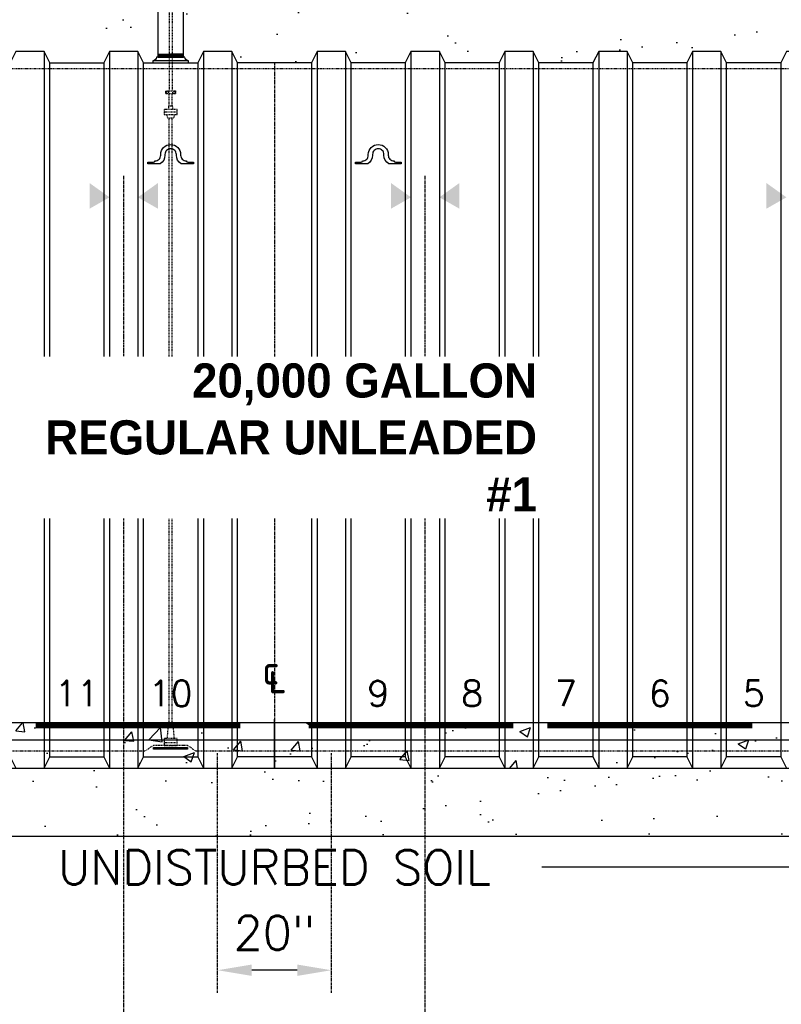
# Model space of a CAD drawing. Extents: x 1081 to 2220, y 0 to 2796.
# Tile 54 of 161: x 1606 to 1739, y 750 to 923. Entities that reach past the tile are written whole.
import ezdxf
from ezdxf.enums import TextEntityAlignment as Align

# ---------------------------------------------------------------- set-up
doc = ezdxf.new("R2010")
doc.units = 0
doc.header["$MEASUREMENT"] = 0
doc.header["$PDSIZE"] = 1
for name, pattern in [('CENTER1', [0.6625, 0.5, -0.075, 0.0125, -0.075]), ('HIDDEN3', [0.1875, 0.125, -0.0625]), ('HIDDEN5', [0.05, 0.025, -0.025])]:
    doc.linetypes.add(name, pattern=pattern)
doc.layers.get('DEFPOINTS').update_dxf_attribs({"linetype": 'CONTINUOUS'})
for name, color, linetype in [('CENTERLINE', 3, 'CENTER1'), ('CONCRETE-HATCH', 2, 'CONTINUOUS'), ('DIM', 3, 'CONTINUOUS'), ('GALV-4-PIPE', 4, 'CONTINUOUS'), ('PEAGRAVEL-HATCH', 3, 'CONTINUOUS'), ('PROBE', 2, 'CONTINUOUS'), ('TANK-ANCHOR', 4, 'CONTINUOUS'), ('TANK-BUNG-OPENING-4', 3, 'CONTINUOUS'), ('TANK-DESCRIPTION', 3, 'CONTINUOUS'), ('TANK-HOLE', 5, 'CONTINUOUS'), ('TANK-UST', 5, 'CONTINUOUS'), ('TANK-UST-RIB', 7, 'CONTINUOUS'), ('TANK-UST-RIB-NO.', 7, 'CONTINUOUS'), ('TEXT', 3, 'CONTINUOUS')]:
    doc.layers.add(name, color=color, linetype=linetype)
doc.styles.add('BOLD', font='bold', dxfattribs={"height": 7.2})
doc.styles.add('SIMPLEX', font='simplex')
doc.dimstyles.new('DIM64', dxfattribs={"dimscale": 64, "dimtxt": 0.09375, "dimasz": 0.09375, "dimexe": 0.0625, "dimexo": 0.0625, "dimgap": 0.046875, "dimtad": 1, "dimdec": 4, "dimzin": 3, "dimdsep": 46, "dimlunit": 4, "dimtxsty": 'SIMPLEX', "dimcen": 0, "dimclrd": 256, "dimclre": 256, "dimclrt": 256, "dimadec": 0, "dimazin": 0, "dimtfac": 1, "dimtdec": 4, "dimtmove": 0, "dimatfit": 3, "dimfxl": 1, "dimfrac": 2, "dimtolj": 1, "dimtzin": 0, "dimarcsym": 0})

# ---------------------------------------------------------------- blocks, each defined once
blk = doc.blocks.new('*D58')
at = {"layer": 'DEFPOINTS', "color": 0, "transparency": 16777216}
for p in [(1875.12, 855.84), (1425.62, 854.52), (1875.12, 719.02)]:
    blk.add_point(p, dxfattribs=at)
at = {"layer": 'DIM', "lineweight": -2, "transparency": 16777216}
for p, q in [((1875.12, 851.84), (1875.12, 715.02)), ((1425.62, 850.52), (1425.62, 715.02)), ((1431.62, 719.02), (1869.12, 719.02))]:
    blk.add_line(p, q, dxfattribs=at)
at = {"layer": 'DIM', "transparency": 16777216}
for points in [[(1431.62, 720.02), (1431.62, 718.02), (1425.62, 719.02)], [(1869.12, 720.02), (1869.12, 718.02), (1875.12, 719.02)]]:
    blk.add_solid(points, dxfattribs=at)
at = {"layer": 'DIM', "transparency": 16777216, "insert": (1650.37, 726.59), "char_height": 6, "attachment_point": 5, "style": 'SIMPLEX'}
blk.add_mtext('\\A1;37\'-5 1/2" (TANK LENGTH)', dxfattribs=at)
blk = doc.blocks.new('*D59')
at = {"layer": 'DEFPOINTS', "color": 0, "transparency": 16777216}
for p in [(1640.37, 756.02), (1640.37, 756.02), (1660.37, 756.02)]:
    blk.add_point(p, dxfattribs=at)
at = {"layer": 'DIM', "lineweight": -2, "transparency": 16777216}
blk.add_line((1654.37, 756.02), (1646.37, 756.02), dxfattribs=at)
at = {"layer": 'DIM', "transparency": 16777216}
for points in [[(1646.37, 757.02), (1646.37, 755.02), (1640.37, 756.02)], [(1654.37, 757.02), (1654.37, 755.02), (1660.37, 756.02)]]:
    blk.add_solid(points, dxfattribs=at)
at = {"layer": 'DIM', "transparency": 16777216, "insert": (1650.37, 762.59), "char_height": 6, "attachment_point": 5, "style": 'SIMPLEX'}
blk.add_mtext('\\A1;20"', dxfattribs=at)
blk = doc.blocks.new('*D55')
at = {"layer": 'DEFPOINTS', "color": 0, "transparency": 16777216}
for p in [(1389.62, 978.3), (1911.12, 974.01), (1911.12, 700.52)]:
    blk.add_point(p, dxfattribs=at)
at = {"layer": 'DIM', "lineweight": -2, "transparency": 16777216}
for p, q in [((1389.62, 974.3), (1389.62, 696.52)), ((1911.12, 970.01), (1911.12, 696.52)), ((1395.62, 700.52), (1905.12, 700.52))]:
    blk.add_line(p, q, dxfattribs=at)
at = {"layer": 'DIM', "transparency": 16777216}
for points in [[(1395.62, 701.52), (1395.62, 699.52), (1389.62, 700.52)], [(1905.12, 701.52), (1905.12, 699.52), (1911.12, 700.52)]]:
    blk.add_solid(points, dxfattribs=at)
at = {"layer": 'DIM', "transparency": 16777216, "insert": (1650.37, 708.09), "char_height": 6, "attachment_point": 5, "style": 'SIMPLEX'}
blk.add_mtext('\\A1;43\'-5 1/2" (F.V. TANK SLAB)', dxfattribs=at)

msp = doc.modelspace()

# ---------------------------------------------------------------- hatches: boundary and pattern name
at = {"layer": 'CONCRETE-HATCH', "linetype": 'Continuous'}
h = msp.add_hatch(dxfattribs=at)
h.set_pattern_fill('AR-CONC', color=256, scale=2.67, style=0)
h.set_pattern_definition([(50, (1478.157, 157.09), (19.15085, -1.6755), [2.0025, -22.0275]), (355, (1478.157, 157.09), (-3.70466, 20.08353), [1.602, -17.622]), (100.4514, (1479.753, 156.95), (15.4462, 18.40804), [1.70186, -18.7205]), (46.184, (1478.157, 162.43), (28.4953, -4.41936), [3.0037, -33.0412]), (96.6356, (1480.53, 162.062), (24.9555, 26.009), [2.5528, -28.0807]), (351.184, (1478.157, 162.43), (24.9555, 26.009), [2.403, -26.433]), (21, (1480.827, 161.095), (15.9374, -10.74992), [2.0025, -22.0275]), (326, (1480.827, 161.095), (6.4965, 19.3615), [1.602, -17.622]), (71.4514, (1482.155, 160.199), (22.43394, 8.61156), [1.70186, -18.7205]), (37.5, (1478.1566, 157.09), (0.32467, 8.888266), [0, -17.4084, 0, -17.889, 0, -17.68875]), (7.5, (1478.157, 157.09), (7.02396, 10.53079), [0, -10.1994, 0, -17.0079, 0, -6.74175]), (327.5, (1472.2025, 157.09), (14.25306, -0.602215), [0, -6.675, 0, -20.826, 0, -27.6345]), (317.5, (1469.533, 157.09), (15.57107, 2.6728), [0, -8.6775, 0, -13.8306, 0, -19.6245])])
h.paths.add_polyline_path([(1434.37181, 791.52328), (1650.37181, 791.52328), (1650.37181, 799.52328), (1434.37181, 799.52328)])
h = msp.add_hatch(dxfattribs=at)
h.set_pattern_fill('AR-CONC', color=256, scale=2.67, style=0)
h.set_pattern_definition([(50, (1262.157, 157.09), (19.15085, -1.67548), [2.0025, -22.0275]), (355, (1262.157, 157.09), (-3.70466, 20.08353), [1.602, -17.622]), (100.4514, (1263.753, 156.95), (15.4462, 18.40804), [1.70186, -18.7205]), (46.1842, (1262.157, 162.43), (28.49534, -4.41936), [3.00375, -33.04125]), (96.6356, (1264.53, 162.062), (24.9555, 26.00895), [2.5528, -28.0807]), (351.1842, (1262.157, 162.43), (24.9555, 26.009), [2.403, -26.433]), (21, (1264.827, 161.095), (15.93742, -10.74992), [2.0025, -22.0275]), (326, (1264.827, 161.095), (6.4965, 19.3615), [1.602, -17.622]), (71.4514, (1266.155, 160.199), (22.43394, 8.61156), [1.70186, -18.7205]), (37.5, (1262.1566, 157.09), (0.32467, 8.888266), [0, -17.4084, 0, -17.889, 0, -17.68875]), (7.5, (1262.157, 157.09), (7.02396, 10.53079), [0, -10.1994, 0, -17.0079, 0, -6.74175]), (327.5, (1256.2025, 157.09), (14.25306, -0.602215), [0, -6.675, 0, -20.826, 0, -27.6345]), (317.5, (1253.533, 157.09), (15.57107, 2.6728), [0, -8.6775, 0, -13.8306, 0, -19.6245])])
h.paths.add_polyline_path([(1650.37181, 791.52328), (1866.37181, 791.52328), (1866.37181, 799.52328), (1650.37181, 799.52328)])
at = {"layer": 'PEAGRAVEL-HATCH'}
h = msp.add_hatch(dxfattribs=at)
h.set_pattern_fill('AR-SAND', color=256, scale=7.5, style=0)
h.set_pattern_definition([(37.5, (1546.572, 915.523), (-0.47245, 14.4512), [0, -11.4, 0, -12.75, 0, -12.1875]), (7.5, (1546.572, 915.523), (13.2733, 21.1661), [0, -6.15, 0, -10.275, 0, -3.9375]), (327.5, (1537.347, 915.523), (23.35606, 0.04244), [0, -3.75, 0, -13.5, 0, -17.625]), (317.5, (1537.347, 915.523), (22.546, 6.5826), [0, -1.875, 0, -8.85, 0, -10.125])])
h.paths.add_polyline_path([(1634.37181, 934.42991, 0.332318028), (1637.23778, 938.26579), (1637.23778, 964.56577), (1637.51558, 964.56577), (1637.51558, 968.34367), (1637.23778, 968.34367), (1637.23778, 973.7036), (1638.73815, 973.7036), (1638.73815, 972.79812), (1638.46035, 972.79812), (1638.46035, 969.02023), (1638.73815, 969.02023), (1638.73815, 934.7862, 0.414213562), (1642.73815, 930.7862), (1751.91192, 930.7862), (1751.91192, 930.38901), (1752.09754, 930.38901), (1752.09754, 930.43504), (1752.65442, 930.43504), (1752.65442, 930.38901), (1753.16506, 930.3533), (1753.16506, 929.94042), (1753.28881, 929.04323), (1753.90756, 929.04323), (1753.90756, 923.02328, -0.414213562), (1754.15756, 922.77328), (1754.15756, 921.77328), (1753.28835, 921.77328), (1753.05183, 921.77328), (1753.78836, 920.45804), (1753.78836, 920.05969, 0.414213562), (1754.03836, 919.80969), (1754.17181, 919.80969), (1754.17181, 915.52328), (1746.37181, 915.52328), (1745.37181, 917.52328), (1740.37181, 917.52328), (1739.37181, 915.52328), (1729.87181, 915.52328), (1728.87181, 917.52328), (1723.87181, 917.52328), (1722.87181, 915.52328), (1713.37181, 915.52328), (1712.37181, 917.52328), (1707.37181, 917.52328), (1706.37181, 915.52328), (1696.87181, 915.52328), (1695.87181, 917.52328), (1690.87181, 917.52328), (1689.87181, 915.52328), (1680.37181, 915.52328), (1679.37181, 917.52328), (1674.37181, 917.52328), (1673.37181, 915.52328), (1663.87181, 915.52328), (1662.87181, 917.52328), (1657.87181, 917.52328), (1656.87181, 915.52328), (1643.87181, 915.52328), (1642.87181, 917.52328), (1637.87181, 917.52328), (1636.87181, 915.52328), (1635.27101, 915.52328), (1635.27101, 915.87408, -0.414213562), (1634.62181, 916.52328), (1634.37181, 916.52328)])
h = msp.add_hatch(dxfattribs=at)
h.set_pattern_fill('AR-SAND', color=256, scale=7.5, style=0)
h.set_pattern_definition([(37.5, (1670.872, 915.523), (-0.4725, 14.4512), [0, -11.4, 0, -12.75, 0, -12.1875]), (7.5, (1670.872, 915.523), (13.2733, 21.166), [0, -6.15, 0, -10.275, 0, -3.9375]), (327.5, (1661.647, 915.523), (23.356, 0.0424), [0, -3.75, 0, -13.5, 0, -17.625]), (317.5, (1661.647, 915.523), (22.546, 6.5826), [0, -1.875, 0, -8.85, 0, -10.125])])
h.paths.add_polyline_path([(1612.82893, 932.52282), (1613.44768, 932.52282), (1613.44768, 933.42001), (1613.57143, 933.42001), (1613.57143, 933.8329), (1614.14395, 933.87293), (1614.14395, 933.91464), (1614.70083, 933.91464), (1614.70083, 933.8686), (1614.82458, 933.8686), (1614.82458, 934.26579), (1629.87181, 934.26579), (1629.87181, 916.52328), (1629.62181, 916.52328, -0.414213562), (1628.97261, 915.87408), (1628.97261, 915.52328), (1627.37181, 915.52328), (1626.37181, 917.52328), (1621.37181, 917.52328), (1620.37181, 915.52328), (1612.57893, 915.52328), (1612.57893, 919.80969), (1612.71239, 919.80969, 0.414213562), (1612.96239, 920.05969), (1612.96239, 920.45804), (1613.69892, 921.77328), (1613.46239, 921.77328), (1612.57893, 921.77328), (1612.57893, 922.77328, -0.414213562), (1612.82893, 923.02328)])
h = msp.add_hatch(dxfattribs=at)
h.set_pattern_fill('AR-SAND', color=256, scale=7.5, style=0)
h.set_pattern_definition([(37.5, (1491.872, 779.528), (-0.47245, 14.4512), [0, -11.4, 0, -12.75, 0, -12.1875]), (7.5, (1491.872, 779.528), (13.2733, 21.1661), [0, -6.15, 0, -10.275, 0, -3.9375]), (327.5, (1482.647, 779.528), (23.35606, 0.04244), [0, -3.75, 0, -13.5, 0, -17.625]), (317.5, (1482.647, 779.528), (22.546, 6.5826), [0, -1.875, 0, -8.85, 0, -10.125])])
h.paths.add_polyline_path([(1491.87181, 791.52328), (1494.37181, 791.52328), (1557.87181, 791.52328), (1557.87181, 779.5279), (1491.87181, 779.52788)])
h.paths.add_polyline_path([(1557.87181, 791.52328), (1560.37181, 791.52328), (1623.87181, 791.52328), (1623.87181, 779.52792), (1557.87181, 779.5279)])
h.paths.add_polyline_path([(1623.87181, 791.52328), (1626.37181, 791.52328), (1640.37191, 791.52328), (1640.37191, 779.52793), (1623.87181, 779.52792)])
h.paths.add_polyline_path([(1640.37191, 791.52328), (1642.87181, 791.52328), (1650.37181, 791.52328), (1660.37181, 791.52328), (1660.37181, 779.52793), (1640.37191, 779.52793)])
h.paths.add_polyline_path([(1660.37181, 791.52328), (1662.87181, 791.52328), (1676.87181, 791.52328), (1676.87181, 779.52794), (1660.37181, 779.52793)])
h.paths.add_polyline_path([(1676.87181, 791.52328), (1679.37181, 791.52328), (1742.87181, 791.52328), (1742.87181, 779.52796), (1676.87181, 779.52794)])
h.paths.add_polyline_path([(1742.87181, 791.52328), (1745.37181, 791.52328), (1808.87181, 791.52328), (1808.87181, 779.52798), (1742.87181, 779.52796)])

# ---------------------------------------------------------------- linework, layer by layer
at = {"layer": 'CENTERLINE'}
for p, q in [((1650.37181, 915.52328), (1650.37181, 793.52328)), ((1623.87181, 733.52328), (1623.87181, 895.64071)), ((1676.87181, 733.52328), (1676.87181, 895.64071))]:
    msp.add_line(p, q, dxfattribs=at)
at = {"layer": 'CENTERLINE', "ltscale": 0.75}
for p, q in [((1640.37191, 752.02328), (1640.37191, 794.14828)), ((1660.37181, 752.02328), (1660.37181, 794.14828))]:
    msp.add_line(p, q, dxfattribs=at)
at = {"layer": 'GALV-4-PIPE', "color": 7}
for p, q in [((1629.87181, 917.10353), (1634.37181, 916.95195)), ((1629.87181, 916.97846), (1634.37181, 916.82688)), ((1629.87181, 916.85338), (1634.37181, 916.70181)), ((1629.87181, 916.72831), (1634.37181, 916.57674)), ((1629.87181, 916.60324), (1632.24681, 916.52324)), ((1632.12181, 917.15281), (1634.37181, 917.07702))]:
    msp.add_line(p, q, dxfattribs=at)
at = {"layer": 'GALV-4-PIPE'}
msp.add_lwpolyline([(1629.87181, 916.52328), (1629.87181, 916.52328), (1634.37181, 916.52328), (1634.37181, 916.52328), (1634.37181, 974.24328), (1629.87181, 974.24328)], close=True, dxfattribs=at)
at = {"layer": 'PROBE', "color": 1, "linetype": 'HIDDEN5'}
for p, q in [((1631.84056, 907.88609), (1631.84056, 910.02638)), ((1632.40306, 907.88609), (1632.40306, 910.02638)), ((1633.24681, 906.84988), (1630.99681, 906.84988)), ((1631.84056, 799.48366), (1631.84056, 905.81366)), ((1632.40306, 799.48366), (1632.40306, 905.81366)), ((1633.24681, 795.961), (1630.99681, 795.961))]:
    msp.add_line(p, q, dxfattribs=at)
at = {"layer": 'PROBE', "color": 1, "linetype": 'HIDDEN5', "flags": 128}
for points in [[(1631.84056, 960.83308), (1631.84056, 955.8701), (1631.84056, 926.21794), (1631.84056, 910.58888)], [(1632.40306, 960.83308), (1632.40306, 955.15729), (1632.40306, 925.50512), (1632.40306, 910.58888)], [(1632.52507, 907.2876), (1632.52507, 907.88609), (1631.71856, 907.88609), (1631.71856, 907.2876)], [(1631.37632, 906.41215), (1631.57753, 905.81366), (1632.66609, 905.81366), (1632.86731, 906.41215)]]:
    msp.add_lwpolyline(points, dxfattribs=at)
at = {"layer": 'PROBE', "color": 1, "linetype": 'HIDDEN5'}
for points in [[(1632.96556, 910.58888), (1632.96556, 910.02638), (1631.27806, 910.02638), (1631.27806, 910.58888)], [(1633.24681, 907.2876), (1630.99681, 907.2876), (1630.99681, 906.41215), (1633.24681, 906.41215)], [(1633.24681, 795.52328), (1633.24681, 796.73224), (1630.99681, 796.73224), (1630.99681, 795.52328)]]:
    msp.add_lwpolyline(points, close=True, dxfattribs=at)
msp.add_lwpolyline([(1632.77851, 796.73224), (1632.52507, 799.48366), (1631.71856, 799.48366), (1631.46511, 796.73224)], dxfattribs=at)
for centre in [(1631.54311, 910.30763), (1632.70052, 910.30763)]:
    msp.add_circle(centre, 0.2105, dxfattribs=at)
at = {"layer": 'TANK-ANCHOR'}
msp.add_line((1650.37181, 791.51945), (1650.37181, 800.16246), dxfattribs=at)
at = {"layer": 'TANK-ANCHOR', "color": 1}
for p, q in [((1434.37181, 796.52328), (1650.37181, 796.52328)), ((1650.37181, 796.52328), (1866.37181, 796.52328))]:
    msp.add_line(p, q, dxfattribs=at)
at = {"layer": 'TANK-ANCHOR'}
for points in [[(1434.37181, 791.52328), (1650.37181, 791.52328), (1650.37181, 799.52328), (1434.37181, 799.52328)], [(1650.37181, 791.52328), (1866.37181, 791.52328), (1866.37181, 799.52328), (1650.37181, 799.52328)]]:
    msp.add_lwpolyline(points, close=True, dxfattribs=at)
at = {"layer": 'TANK-ANCHOR', "color": 3, "const_width": 1}
for points in [[(1644.37181, 799.02328), (1608.37181, 799.02328)], [(1692.37181, 799.02328), (1656.37181, 799.02328)], [(1734.37181, 799.02328), (1698.37181, 799.02328)]]:
    msp.add_lwpolyline(points, dxfattribs=at)
at = {"layer": 'TANK-BUNG-OPENING-4', "linetype": 'Continuous'}
msp.add_line((1635.27101, 915.87408), (1628.97261, 915.87408), dxfattribs=at)
msp.add_lwpolyline([(1635.27101, 915.52328), (1635.27101, 915.87408, -0.414213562), (1634.62181, 916.52328), (1629.62181, 916.52328, -0.414213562), (1628.97261, 915.87408), (1628.97261, 915.52328)], format="xyb", dxfattribs=at)
at = {"layer": 'TANK-HOLE', "linetype": 'Continuous'}
msp.add_lwpolyline([(1897.67515, 779.52781), (1445.5041, 779.528)], dxfattribs=at)
at = {"layer": 'TANK-UST'}
for p, q in [((1610.87181, 915.52328), (1620.37181, 915.52328)), ((1627.37181, 915.52328), (1636.87181, 915.52328)), ((1656.87181, 915.52328), (1643.87181, 915.52328)), ((1673.37181, 915.52328), (1663.87181, 915.52328)), ((1689.87181, 915.52328), (1680.37181, 915.52328)), ((1706.37181, 915.52328), (1696.87181, 915.52328)), ((1722.87181, 915.52328), (1713.37181, 915.52328)), ((1739.35246, 915.52328), (1729.85246, 915.52328)), ((1610.87181, 793.52328), (1620.37181, 793.52328)), ((1627.37181, 793.52328), (1636.87181, 793.52328)), ((1656.87181, 793.52328), (1643.87181, 793.52328)), ((1673.37181, 793.52328), (1663.87181, 793.52328)), ((1689.87181, 793.52328), (1680.37181, 793.52328)), ((1706.37181, 793.52328), (1696.87181, 793.52328)), ((1706.37181, 793.52328), (1696.87181, 793.52328)), ((1706.37181, 793.52328), (1696.87181, 793.52328)), ((1722.87181, 793.52328), (1713.37181, 793.52328)), ((1722.87181, 793.52328), (1713.37181, 793.52328)), ((1722.87181, 793.52328), (1713.37181, 793.52328)), ((1739.37181, 793.52328), (1729.87181, 793.52328))]:
    msp.add_line(p, q, dxfattribs=at)
at = {"layer": 'TANK-UST', "color": 2, "linetype": 'HIDDEN3'}
msp.add_lwpolyline([(1627.58137, 794.52328), (1603.3743, 794.52328), (1601.8743, 795.52328), (1579.8743, 795.52328), (1578.3743, 794.52328), (1488.37181, 794.52328), (1483.85926, 794.52328, -0.9539575), (1483.85926, 914.52328), (1488.37181, 914.52328), (1587.39117, 914.52328), (1812.39117, 914.52328), (1816.88436, 914.52328, -0.9539575), (1816.88436, 794.52328), (1812.39117, 794.52328), (1788.37181, 794.52328), (1786.87181, 795.52328), (1764.87181, 795.52328), (1763.37181, 794.52328), (1636.58137, 794.52328), (1635.08137, 795.52328), (1629.08137, 795.52328)], format="xyb", close=True, dxfattribs=at)
at = {"layer": 'TANK-UST', "color": 7, "linetype": 'Continuous'}
for points in [[(1631.12183, 899.27455, -0.262728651), (1630.27324, 897.77328), (1628.12181, 897.77328), (1628.12181, 898.02456), (1629.09681, 898.02456, 0.38779477), (1629.37067, 898.27456), (1629.3718, 898.27456, 0.424227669), (1630.37176, 899.27457), (1630.37181, 899.39956, -0.4142124), (1632.12181, 901.14955, -0.41421356), (1633.8718, 899.39956), (1633.87185, 899.27457, 0.41421477), (1634.87181, 898.27459, 0.384851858), (1635.1468, 898.02456), (1636.1218, 898.02456), (1636.1218, 897.77328), (1633.97039, 897.77328, -0.262718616), (1633.1218, 899.27455), (1633.12182, 899.39956, 0.41421534), (1632.12179, 900.39957, 0.429663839), (1631.12178, 899.39956)], [(1667.62183, 899.27455, -0.262728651), (1666.77324, 897.77328), (1664.62181, 897.77328), (1664.62181, 898.02456), (1665.59681, 898.02456, 0.38779477), (1665.87067, 898.27456), (1665.8718, 898.27456, 0.424227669), (1666.87176, 899.27457), (1666.87181, 899.39956, -0.4142124), (1668.62181, 901.14955, -0.41421356), (1670.3718, 899.39956), (1670.37185, 899.27457, 0.41421477), (1671.37181, 898.27459, 0.384851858), (1671.6468, 898.02456), (1672.6218, 898.02456), (1672.6218, 897.77328), (1670.47039, 897.77328, -0.262718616), (1669.6218, 899.27455), (1669.62182, 899.39956, 0.41421534), (1668.62179, 900.39957, 0.429663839), (1667.62178, 899.39956)]]:
    msp.add_lwpolyline(points, format="xyb", close=True, dxfattribs=at)
at = {"layer": 'TANK-UST', "color": 3}
msp.add_lwpolyline([(1635.08137, 795.18994), (1635.08137, 794.85661), (1629.08137, 794.85661), (1629.08137, 795.18994)], close=True, dxfattribs=at)
at = {"layer": 'TANK-UST', "color": 1, "linetype": 'Continuous'}
for points in [[(1621.37181, 891.86926), (1617.87181, 889.86926), (1621.37181, 891.86926), (1617.87181, 894.36926)], [(1626.37181, 891.86926), (1629.87181, 889.86926), (1626.37181, 891.86926), (1629.87181, 894.36926)], [(1674.37181, 891.86926), (1670.87181, 889.86926), (1674.37181, 891.86926), (1670.87181, 894.36926)], [(1679.37181, 891.86926), (1682.87181, 889.86926), (1679.37181, 891.86926), (1682.87181, 894.36926)], [(1740.37181, 891.86926), (1736.87181, 889.86926), (1740.37181, 891.86926), (1736.87181, 894.36926)]]:
    msp.add_solid(points, dxfattribs=at)
at = {"layer": 'TANK-UST-RIB', "color": 7}
for p, q in [((1609.87181, 917.52328), (1609.87181, 791.52328)), ((1621.37181, 917.52328), (1621.37181, 791.52328)), ((1626.37181, 917.52328), (1626.37181, 791.52328)), ((1637.87181, 917.52328), (1637.87181, 791.52328)), ((1642.87181, 917.52328), (1642.87181, 791.52328)), ((1657.87181, 917.52328), (1657.87181, 791.52328)), ((1662.87181, 917.52328), (1662.87181, 791.52328)), ((1674.37181, 917.52328), (1674.37181, 791.52328)), ((1679.37181, 917.52328), (1679.37181, 791.52328)), ((1690.87181, 917.52328), (1690.87181, 791.52328)), ((1695.87181, 917.52328), (1695.87181, 791.52328)), ((1707.37181, 917.52328), (1707.37181, 791.52328)), ((1712.37181, 917.52328), (1712.37181, 791.52328)), ((1723.87181, 917.52328), (1723.87181, 791.52328)), ((1728.87181, 917.52328), (1728.87181, 791.52328))]:
    msp.add_line(p, q, dxfattribs=at)
at = {"layer": 'TANK-UST-RIB', "color": 5}
for points in [[(1604.87181, 791.52328), (1609.87181, 791.52328), (1610.87181, 793.52328), (1610.87181, 915.52328), (1609.87181, 917.52328), (1604.87181, 917.52328), (1603.87181, 915.52328), (1603.87181, 793.52328)], [(1621.37181, 791.52328), (1626.37181, 791.52328), (1627.37181, 793.52328), (1627.37181, 915.52328), (1626.37181, 917.52328), (1621.37181, 917.52328), (1620.37181, 915.52328), (1620.37181, 793.52328)], [(1637.87181, 791.52328), (1642.87181, 791.52328), (1643.87181, 793.52328), (1643.87181, 915.52328), (1642.87181, 917.52328), (1637.87181, 917.52328), (1636.87181, 915.52328), (1636.87181, 793.52328)], [(1657.87181, 791.52328), (1662.87181, 791.52328), (1663.87181, 793.52328), (1663.87181, 915.52328), (1662.87181, 917.52328), (1657.87181, 917.52328), (1656.87181, 915.52328), (1656.87181, 793.52328)], [(1674.37181, 791.52328), (1679.37181, 791.52328), (1680.37181, 793.52328), (1680.37181, 915.52328), (1679.37181, 917.52328), (1674.37181, 917.52328), (1673.37181, 915.52328), (1673.37181, 793.52328)], [(1690.87181, 791.52328), (1695.87181, 791.52328), (1696.87181, 793.52328), (1696.87181, 915.52328), (1695.87181, 917.52328), (1690.87181, 917.52328), (1689.87181, 915.52328), (1689.87181, 793.52328)], [(1707.37181, 791.52328), (1712.37181, 791.52328), (1713.37181, 793.52328), (1713.37181, 915.52328), (1712.37181, 917.52328), (1707.37181, 917.52328), (1706.37181, 915.52328), (1706.37181, 793.52328)], [(1723.87181, 791.52328), (1728.87181, 791.52328), (1729.87181, 793.52328), (1729.87181, 915.52328), (1728.87181, 917.52328), (1723.87181, 917.52328), (1722.87181, 915.52328), (1722.87181, 793.52328)], [(1740.37181, 791.52328), (1745.37181, 791.52328), (1746.37181, 793.52328), (1746.37181, 915.52328), (1745.37181, 917.52328), (1740.37181, 917.52328), (1739.37181, 915.52328), (1739.37181, 793.52328)]]:
    msp.add_lwpolyline(points, close=True, dxfattribs=at)

# ---------------------------------------------------------------- texts
at = {"layer": 'DIM', "insert": (1649.80361, 811.29781), "char_height": 6, "width": 112.2857143, "attachment_point": 2, "style": 'SIMPLEX'}
msp.add_mtext('℄', dxfattribs=at)
at = {"layer": 'TANK-UST-RIB-NO.', "style": 'SIMPLEX'}
for s, p in [('11', (1615.62181, 804.66322)), ('10', (1632.12181, 804.66322)), ('9', (1668.62181, 804.66322)), ('8', (1685.12181, 804.66322)), ('7', (1701.62181, 804.66322)), ('6', (1718.12181, 804.66322)), ('5', (1734.62181, 804.66322))]:
    msp.add_text(s, height=4.5, dxfattribs=at).set_placement(p, align=Align.MIDDLE)
at = {"layer": 'TEXT', "style": 'SIMPLEX'}
msp.add_text('UNDISTURBED SOIL', height=6, dxfattribs=at).set_placement((1650.37181, 774.1066), align=Align.MIDDLE_CENTER)

# ---------------------------------------------------------------- dimensions: what is measured, and where the dimension line sits
at = {"layer": 'DIM'}
for base, p1, p2, angle, text, picture, middle in [((1911.12181, 700.52328), (1389.62181, 978.29596), (1911.12181, 974.01471), 0, '<> (F.V. TANK SLAB)', '*D55', (1650.37181, 708.09471)), ((1875.12181, 719.02328), (1425.62181, 854.52328), (1875.12181, 855.83578), 180, '<> (TANK LENGTH)', '*D58', (1650.37181, 726.59471))]:
    dim = msp.add_linear_dim(base=base, p1=p1, p2=p2, angle=angle, text=text, dimstyle='DIM64', dxfattribs=at)
    dim.commit()
    dim.dimension.update_dxf_attribs({"geometry": picture, "text_midpoint": middle})
dim = msp.add_linear_dim(base=(1640.37191, 756.02328), p1=(1660.37181, 756.02328), p2=(1640.37191, 756.02328), angle=180, text='20"', dimstyle='DIM64', override={"dimse1": 1, "dimtmove": 1}, dxfattribs=at)
dim.commit()
dim.dimension.update_dxf_attribs({"geometry": '*D59', "text_midpoint": (1650.37186, 756.02328), "dimtype": 160})

# ---------------------------------------------------------------- leaders
at = {"layer": 'TEXT'}
msp.add_leader([(1775.77256, 774.13398), (1697.36464, 774.13398)], dimstyle='DIM64', override={"dimgap": 0.0625, "dimtad": 0}, dxfattribs=at)

# ---------------------------------------------------------------- next in the draw order: texts
at = {"layer": 'TANK-DESCRIPTION', "insert": (1696.52982, 862.67532), "char_height": 6, "width": 95.9997625, "attachment_point": 3, "style": 'BOLD', "bg_fill": 3, "box_fill_scale": 1.2, "bg_fill_color": 256, "bg_fill_transparency": 0}
msp.add_mtext(' 20,000 GALLON REGULAR UNLEADED #1', dxfattribs=at)

doc.saveas('drawing.dxf')
